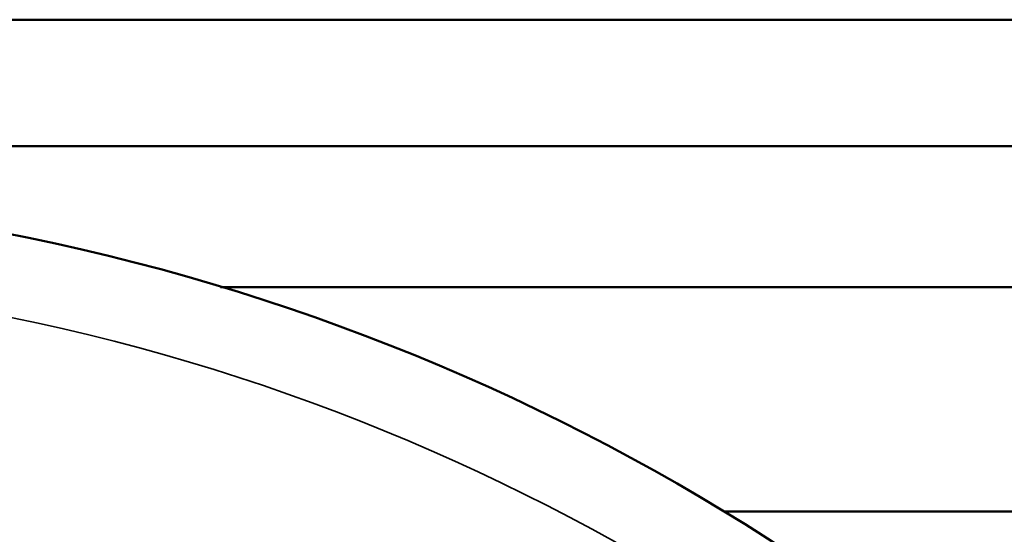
# Model space of a CAD drawing. Header units: inches. Extents: x 0 to 136, y 2 to 86.
# Tile 66 of 144: x 49.944 to 50.208, y 46.698 to 46.836. Entities that reach past the tile are written whole.
import ezdxf

# ---------------------------------------------------------------- set-up
doc = ezdxf.new("R2010")
doc.units = ezdxf.units.IN
doc.header["$LTSCALE"] = 4
doc.header["$MEASUREMENT"] = 0
doc.layers.add('Visible (ANSI)', color=7, linetype='Continuous', lineweight=50)
doc.layers.add('Visible Narrow (ANSI)', color=7, linetype='Continuous', lineweight=35)

msp = doc.modelspace()

# ---------------------------------------------------------------- linework, layer by layer
at = {"layer": 'Visible (ANSI)'}
for p, q in [((49.43293, 46.83571), (50.2248, 46.83571)), ((49.37001, 46.80188), (50.28772, 46.80188)), ((49.99805, 46.76428), (50.22699, 46.76428)), ((50.32886, 46.70428), (50.13255, 46.70428))]:
    msp.add_line(p, q, dxfattribs=at)
msp.add_circle((49.82886, 46.20428), 0.585, dxfattribs=at)
at = {"layer": 'Visible Narrow (ANSI)'}
msp.add_circle((49.82886, 46.20428), 0.56325, dxfattribs=at)

doc.saveas('drawing.dxf')
